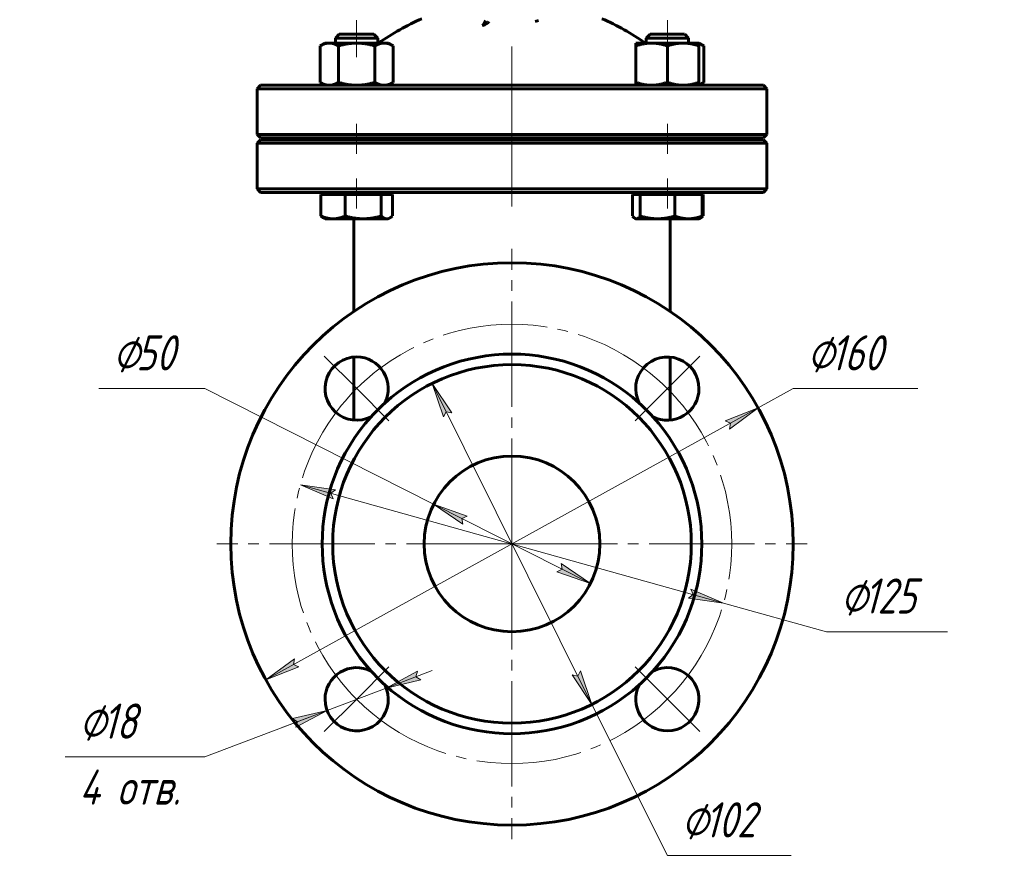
# Model space of a CAD drawing. Header units: millimetres. Extents: x 0 to 594, y 0 to 420.
# Tile 8 of 9: x 334 to 474, y 150 to 271. Entities that reach past the tile are written whole.
import ezdxf

# ---------------------------------------------------------------- set-up
doc = ezdxf.new("R2010")
doc.units = ezdxf.units.MM
for name, pattern in [('K5LT_AXLED', [19.5, 15, -1.5, 1.5, -1.5]), ('K5LT_BASIC', [0]), ('K5LT_THIN', [0])]:
    doc.linetypes.add(name, pattern=pattern)
doc.layers.add('Системный слой', color=7, linetype='Continuous')
doc.layers.add('Системный слой (1)', color=7, linetype='Continuous', true_color=0x6c6c6c)
doc.styles.add('KDIMTEXTSTYLE', font='txt', dxfattribs={"width": 0.96, "oblique": 15, "height": 5})
doc.styles.add('KTEXTSTYLE', font='txt', dxfattribs={"width": 0.96, "height": 5})
doc.dimstyles.new('KDIMSTYLE (0.50)', dxfattribs={"dimtxt": 5, "dimasz": 1, "dimexe": 2, "dimexo": 0, "dimgap": 1, "dimtad": 1, "dimlfac": 2, "dimtxsty": 'KDIMTEXTSTYLE', "dimsah": 1, "dimcen": 0, "dimdle": 1, "dimadec": 0, "dimazin": 0, "dimtfac": 0.667, "dimtmove": 0, "dimatfit": 3, "dimfxl": 1, "dimtvp": 1, "dimtolj": 1, "dimtzin": 0, "dimarcsym": 0})

# ---------------------------------------------------------------- blocks, each defined once
blk = doc.blocks.new('U19')
at = {"layer": 'Системный слой (1)', "color": 143, "linetype": 'K5LT_BASIC', "lineweight": 60, "true_color": 0x33acca}
for p, q in [((426.44, 240.34), (426.44, 229.65)), ((426.44, 223.16), (426.44, 214.27))]:
    blk.add_line(p, q, dxfattribs=at)
blk = doc.blocks.new('U20')
at = {"layer": 'Системный слой (1)', "color": 143, "linetype": 'K5LT_BASIC', "lineweight": 60, "true_color": 0x33acca}
for start, end in [(113.1998, 125.6514), (54.3486, 66.8002)]:
    blk.add_arc((403.94, 241.42), 32.5, start, end, dxfattribs=at)
blk = doc.blocks.new('U21')
at = {"layer": 'Системный слой (1)', "color": 143, "linetype": 'K5LT_BASIC', "lineweight": 60, "true_color": 0x33acca}
for p, q in [((381.44, 229.65), (381.44, 240.34)), ((381.44, 214.27), (381.44, 223.16))]:
    blk.add_line(p, q, dxfattribs=at)
blk = doc.blocks.new('U22')
at = {"layer": 'Системный слой (1)', "color": 143, "linetype": 'K5LT_BASIC', "lineweight": 60, "true_color": 0x33acca}
for p, q in [((381.08, 269.08), (379.38, 269.08)), ((384.31, 269.08), (381.08, 269.08))]:
    blk.add_line(p, q, dxfattribs=at)
blk = doc.blocks.new('U23')
at = {"layer": 'Системный слой (1)', "color": 143, "linetype": 'K5LT_BASIC', "lineweight": 60, "true_color": 0x33acca}
for p, q in [((428.38, 269.08), (423.58, 269.08)), ((428.5, 269.08), (428.38, 269.08))]:
    blk.add_line(p, q, dxfattribs=at)
blk = doc.blocks.new('U24')
at = {"layer": 'Системный слой (1)', "color": 143, "linetype": 'K5LT_BASIC', "lineweight": 60, "true_color": 0x33acca}
for p, q in [((386.13, 242.83), (386.28, 242.85)), ((386.28, 242.85), (386.43, 242.89)), ((386.43, 242.89), (386.58, 242.97)), ((386.58, 242.97), (386.69, 243.04)), ((386.69, 243.04), (386.81, 243.13)), ((386.81, 243.13), (386.93, 243.23))]:
    blk.add_line(p, q, dxfattribs=at)
blk = doc.blocks.new('U25')
at = {"layer": 'Системный слой (1)', "color": 143, "linetype": 'K5LT_BASIC', "lineweight": 60, "true_color": 0x33acca}
for p, q in [((430.54, 261.92), (430.76, 262)), ((430.76, 262), (430.99, 262.1)), ((430.99, 262.1), (431.24, 262.23))]:
    blk.add_line(p, q, dxfattribs=at)
blk = doc.blocks.new('U26')
at = {"layer": 'Системный слой (1)', "color": 143, "linetype": 'K5LT_BASIC', "lineweight": 60, "true_color": 0x33acca}
for p, q in [((430.76, 267.66), (430.54, 267.74)), ((430.99, 267.56), (430.76, 267.66)), ((431.24, 267.43), (430.99, 267.56))]:
    blk.add_line(p, q, dxfattribs=at)
blk = doc.blocks.new('U27')
at = {"layer": 'Системный слой (1)', "color": 143, "linetype": 'K5LT_BASIC', "lineweight": 60, "true_color": 0x33acca}
for p, q in [((430.69, 242.92), (430.72, 242.94)), ((430.72, 242.94), (430.75, 242.95)), ((430.75, 242.95), (430.77, 242.97)), ((430.77, 242.97), (430.89, 243.04)), ((430.89, 243.04), (431, 243.13)), ((431, 243.13), (431.12, 243.23))]:
    blk.add_line(p, q, dxfattribs=at)
blk = doc.blocks.new('U28')
at = {"layer": 'Системный слой (1)', "color": 143, "linetype": 'K5LT_BASIC', "lineweight": 60, "true_color": 0x33acca}
for p, q in [((421.1, 243.23), (421.22, 243.08)), ((421.22, 243.08), (421.33, 242.97)), ((421.33, 242.97), (421.44, 242.89)), ((421.44, 242.89), (421.51, 242.86)), ((421.51, 242.86), (421.57, 242.84)), ((421.57, 242.84), (421.64, 242.83))]:
    blk.add_line(p, q, dxfattribs=at)
blk = doc.blocks.new('U30')
at = {"layer": 'Системный слой (1)', "color": 30, "linetype": 'K5LT_AXLED', "lineweight": 18, "true_color": 0xff8000}
for q in [(403.94, 238.58), (361.94, 196.58), (445.94, 196.58), (403.94, 154.58)]:
    blk.add_line((403.94, 196.58), q, dxfattribs=at)
blk = doc.blocks.new('U32')
at = {"layer": 'Системный слой (1)', "color": 30, "linetype": 'K5LT_AXLED', "lineweight": 18, "true_color": 0xff8000}
for p, q in [((381.85, 218.68), (377.25, 223.28)), ((426.04, 218.68), (430.64, 223.28)), ((386.44, 214.08), (381.85, 218.68)), ((421.44, 214.08), (426.04, 218.68)), ((386.44, 179.08), (381.85, 174.49)), ((421.44, 179.08), (426.04, 174.49)), ((381.85, 174.49), (377.25, 169.89)), ((426.04, 174.49), (430.64, 169.89))]:
    blk.add_line(p, q, dxfattribs=at)
for start, end in [(45, 135), (135, 225), (315, 45), (225, 315)]:
    blk.add_arc((403.94, 196.58), 31.25, start, end, dxfattribs=at)
blk = doc.blocks.new('D8')
at = {"layer": 'Системный слой (1)'}
for points in [[(434.9, 212.93), (438.96, 215.92), (434.26, 214.08), (435.02, 213.75)], [(368.93, 177.24), (373.63, 179.08), (372.87, 179.42), (372.99, 180.23)]]:
    blk.add_hatch(color=7, dxfattribs=at).paths.add_polyline_path(points)
at = {"layer": 'Системный слой (1)', "color": 7, "linetype": 'K5LT_THIN', "lineweight": 18, "true_color": 0xffffff}
for p, q in [((438.96, 215.92), (443.94, 218.68)), ((443.94, 218.68), (461.67, 218.68)), ((368.93, 177.24), (438.96, 215.92)), ((434.26, 214.08), (438.96, 215.92)), ((438.96, 215.92), (434.9, 212.93)), ((435.02, 213.75), (434.26, 214.08)), ((434.9, 212.93), (435.02, 213.75)), ((368.93, 177.24), (372.99, 180.23)), ((372.99, 180.23), (372.87, 179.42)), ((372.87, 179.42), (373.63, 179.08)), ((373.63, 179.08), (368.93, 177.24))]:
    blk.add_line(p, q, dxfattribs=at)
blk.add_wipeout([(445.94, 219.68), (445.94, 227.06), (459.12, 227.06), (459.12, 219.68)]).dxf.layer = 'Системный слой (1)'
at = {"layer": 'Системный слой (1)', "color": 7, "char_height": 5, "attachment_point": 1, "style": 'KTEXTSTYLE'}
for s, insert in [('\\fArial|b0|c204|p34;\\H5.0;\\W1.000;\\Q15;\\fGOST Type AU|b0|i0|c204|p34;\\Q15;\\W0.960;⌀', (445.94, 226.27)), ('\\fArial|b0|c204|p34;\\H5.0;\\W1.000;\\Q15;\\fGOST Type AU|b0|i0|c204|p34;\\Q15;\\W0.960;160', (449.25, 226.27))]:
    blk.add_mtext(s, dxfattribs=dict(at, insert=insert))
blk = doc.blocks.new('KDIMARROW_01')
at = {"layer": 'Системный слой'}
blk.add_hatch(color=0, dxfattribs=at).paths.add_polyline_path([(-5, -0.66), (0, 0), (-5, 0.66), (-4.5, 0)])
at = {"layer": 'Системный слой', "color": 0, "linetype": 'K5LT_THIN', "lineweight": 18}
for p, q in [((-4.5, 0), (-5, 0.66)), ((-5, 0.66), (0, 0)), ((0, 0), (-5, -0.66)), ((-5, -0.66), (-4.5, 0))]:
    blk.add_line(p, q, dxfattribs=at)
at = {"layer": 'Системный слой (1)', "color": 0, "linetype": 'K5LT_THIN', "lineweight": 18}
blk.add_line((169.97, 57.12), (169.47, 57.12), dxfattribs=at)
blk = doc.blocks.new('D9')
at = {"layer": 'Системный слой (1)'}
for points in [[(378.18, 203.78), (378.84, 204.28), (373.85, 204.99), (378.49, 203.01)], [(434.04, 188.17), (429.4, 190.15), (429.71, 189.38), (429.05, 188.88)]]:
    blk.add_hatch(color=7, dxfattribs=at).paths.add_polyline_path(points)
at = {"layer": 'Системный слой (1)', "color": 7, "linetype": 'K5LT_THIN', "lineweight": 18, "true_color": 0xffffff}
for p, q in [((373.85, 204.99), (378.84, 204.28)), ((378.49, 203.01), (373.85, 204.99)), ((373.85, 204.99), (434.04, 188.17)), ((378.84, 204.28), (378.18, 203.78)), ((378.18, 203.78), (378.49, 203.01)), ((429.05, 188.88), (429.71, 189.38)), ((429.71, 189.38), (429.4, 190.15)), ((429.4, 190.15), (434.04, 188.17)), ((434.04, 188.17), (429.05, 188.88)), ((434.04, 188.17), (448.68, 184.08)), ((448.68, 184.08), (465.88, 184.08))]:
    blk.add_line(p, q, dxfattribs=at)
blk.add_wipeout([(450.68, 185.08), (450.68, 192.46), (463.35, 192.46), (463.35, 185.08)]).dxf.layer = 'Системный слой (1)'
at = {"layer": 'Системный слой (1)', "color": 7, "char_height": 5, "attachment_point": 1, "style": 'KTEXTSTYLE'}
for s, insert in [('\\fArial|b0|c204|p34;\\H5.0;\\W1.000;\\Q15;\\fGOST Type AU|b0|i0|c204|p34;\\Q15;\\W0.960;⌀', (450.68, 191.67)), ('\\fArial|b0|c204|p34;\\H5.0;\\W1.000;\\Q15;\\fGOST Type AU|b0|i0|c204|p34;\\Q15;\\W0.960;125', (453.99, 191.67))]:
    blk.add_mtext(s, dxfattribs=dict(at, insert=insert))
blk = doc.blocks.new('D10')
at = {"layer": 'Системный слой (1)'}
for points in [[(395.39, 215.22), (392.57, 219.41), (394.21, 214.64), (394.58, 215.38)], [(415.32, 173.76), (413.68, 178.53), (413.31, 177.79), (412.5, 177.94)]]:
    blk.add_hatch(color=7, dxfattribs=at).paths.add_polyline_path(points)
at = {"layer": 'Системный слой (1)', "color": 7, "linetype": 'K5LT_THIN', "lineweight": 18, "true_color": 0xffffff}
for p, q in [((392.57, 219.41), (395.39, 215.22)), ((394.21, 214.64), (392.57, 219.41)), ((392.57, 219.41), (415.32, 173.76)), ((394.58, 215.38), (394.21, 214.64)), ((395.39, 215.22), (394.58, 215.38)), ((415.32, 173.76), (412.5, 177.94)), ((412.5, 177.94), (413.31, 177.79)), ((413.31, 177.79), (413.68, 178.53)), ((413.68, 178.53), (415.32, 173.76)), ((415.32, 173.76), (426.04, 152.24)), ((426.04, 152.24), (443.64, 152.24))]:
    blk.add_line(p, q, dxfattribs=at)
blk.add_wipeout([(428.04, 153.24), (428.04, 160.62), (441.09, 160.62), (441.09, 153.24)]).dxf.layer = 'Системный слой (1)'
at = {"layer": 'Системный слой (1)', "color": 7, "char_height": 5, "attachment_point": 1, "style": 'KTEXTSTYLE'}
for s, insert in [('\\fArial|b0|c204|p34;\\H5.0;\\W1.000;\\Q15;\\fGOST Type AU|b0|i0|c204|p34;\\Q15;\\W0.960;⌀', (428.04, 159.83)), ('\\fArial|b0|c204|p34;\\H5.0;\\W1.000;\\Q15;\\fGOST Type AU|b0|i0|c204|p34;\\Q15;\\W0.960;102', (431.35, 159.83))]:
    blk.add_mtext(s, dxfattribs=dict(at, insert=insert))
blk = doc.blocks.new('D11')
at = {"layer": 'Системный слой (1)'}
for points in [[(397.55, 200.55), (392.79, 202.22), (396.95, 199.38), (396.81, 200.19)], [(415.1, 190.94), (410.93, 193.78), (411.08, 192.97), (410.34, 192.61)]]:
    blk.add_hatch(color=7, dxfattribs=at).paths.add_polyline_path(points)
at = {"layer": 'Системный слой (1)', "color": 7, "linetype": 'K5LT_THIN', "lineweight": 18, "true_color": 0xffffff}
for p, q in [((360.25, 218.68), (345.17, 218.68)), ((392.79, 202.22), (360.25, 218.68)), ((392.79, 202.22), (397.55, 200.55)), ((396.95, 199.38), (392.79, 202.22)), ((415.1, 190.94), (392.79, 202.22)), ((397.55, 200.55), (396.81, 200.19)), ((396.81, 200.19), (396.95, 199.38)), ((411.08, 192.97), (410.93, 193.78)), ((410.93, 193.78), (415.1, 190.94)), ((410.34, 192.61), (411.08, 192.97)), ((415.1, 190.94), (410.34, 192.61))]:
    blk.add_line(p, q, dxfattribs=at)
blk.add_wipeout([(347.17, 219.68), (347.17, 227.06), (357.81, 227.06), (357.81, 219.68)]).dxf.layer = 'Системный слой (1)'
at = {"layer": 'Системный слой (1)', "color": 7, "char_height": 5, "attachment_point": 1, "style": 'KTEXTSTYLE'}
for s, insert in [('\\fArial|b0|c204|p34;\\H5.0;\\W1.000;\\Q15;\\fGOST Type AU|b0|i0|c204|p34;\\Q15;\\W0.960;⌀', (347.17, 226.27)), ('\\fArial|b0|c204|p34;\\H5.0;\\W1.000;\\Q15;\\fGOST Type AU|b0|i0|c204|p34;\\Q15;\\W0.960;50', (350.48, 226.27))]:
    blk.add_mtext(s, dxfattribs=dict(at, insert=insert))
blk = doc.blocks.new('D12')
at = {"layer": 'Системный слой (1)'}
for points in [[(390.26, 177.68), (390.96, 177.24), (386.05, 176.08), (390.49, 178.47)], [(373.2, 170.5), (377.64, 172.89), (372.73, 171.73), (373.43, 171.29)]]:
    blk.add_hatch(color=7, dxfattribs=at).paths.add_polyline_path(points)
at = {"layer": 'Системный слой (1)', "color": 7, "linetype": 'K5LT_THIN', "lineweight": 18, "true_color": 0xffffff}
for p, q in [((386.05, 176.08), (392.6, 178.57)), ((390.49, 178.47), (386.05, 176.08)), ((390.26, 177.68), (390.49, 178.47)), ((386.05, 176.08), (390.96, 177.24)), ((390.96, 177.24), (390.26, 177.68)), ((386.05, 176.08), (377.64, 172.89)), ((377.64, 172.89), (360.25, 166.29)), ((377.64, 172.89), (371.1, 170.4)), ((377.64, 172.89), (372.73, 171.73)), ((373.2, 170.5), (377.64, 172.89)), ((372.73, 171.73), (373.43, 171.29)), ((373.43, 171.29), (373.2, 170.5))]:
    blk.add_line(p, q, dxfattribs=at)
blk.add_wipeout([(342.38, 157.91), (342.38, 174.67), (357.62, 174.67), (357.62, 157.91)]).dxf.layer = 'Системный слой (1)'
blk.add_line((360.25, 166.29), (340.38, 166.29), dxfattribs=at)
at = {"layer": 'Системный слой (1)', "color": 7, "char_height": 5, "attachment_point": 1, "style": 'KTEXTSTYLE'}
for s, insert in [('\\fArial|b0|c204|p34;\\H5.0;\\W1.000;\\Q15;\\fGOST Type AU|b0|i0|c204|p34;\\Q15;\\W0.960;⌀', (342.38, 173.87)), ('\\fArial|b0|c204|p34;\\H5.0;\\W1.000;\\Q15;\\fGOST Type AU|b0|i0|c204|p34;\\Q15;\\W0.960;18', (345.69, 173.87)), ('\\fArial|b0|c204|p34;\\H5.0;\\W1.000;\\Q15;\\fGOST Type AU|b0|i0|c204|p34;\\Q15;\\W0.960;4 отв.', (342.38, 164.49))]:
    blk.add_mtext(s, dxfattribs=dict(at, insert=insert))

msp = doc.modelspace()

# ---------------------------------------------------------------- linework, layer by layer
at = {"layer": 'Системный слой (1)', "color": 30, "linetype": 'K5LT_AXLED', "lineweight": 18, "true_color": 0xff8000}
for p, q in [((381.8469, 271.0825), (381.8469, 265.8325)), ((426.0411, 271.0825), (426.0411, 265.8325)), ((403.944, 252.3325), (403.944, 267.3306)), ((381.8469, 256.3325), (381.8469, 252.0825)), ((426.0411, 256.3325), (426.0411, 252.0825)), ((403.944, 244.5825), (403.944, 256.0825)), ((381.8469, 248.5825), (381.8469, 244.2824)), ((426.0411, 248.5825), (426.0411, 244.2824))]:
    msp.add_line(p, q, dxfattribs=at)
at = {"layer": 'Системный слой (1)', "color": 143, "linetype": 'K5LT_BASIC', "lineweight": 60, "true_color": 0x33acca}
for p, q in [((407.2466, 270.8829), (407.7203, 271.0283)), ((379.3837, 269.0825), (378.8469, 268.5457)), ((384.3102, 269.0825), (384.8469, 268.5457)), ((423.5779, 269.0825), (423.0411, 268.5457)), ((428.5043, 269.0825), (429.0411, 268.5457)), ((377.3469, 267.8325), (376.6508, 267.4305)), ((377.3469, 267.8325), (377.9498, 267.8325)), ((377.9498, 267.8325), (381.8469, 267.8325)), ((378.8469, 268.5457), (380.9174, 268.5457)), ((378.8469, 267.8325), (378.8469, 268.5457)), ((380.9174, 268.5457), (384.8469, 268.5457)), ((381.8469, 267.8325), (385.744, 267.8325)), ((384.8469, 267.8325), (384.8469, 268.5457)), ((385.744, 267.8325), (386.3469, 267.8325)), ((386.3469, 267.8325), (387.0431, 267.4305)), ((421.5411, 267.8325), (423.7911, 267.8325)), ((421.5411, 267.4305), (421.5411, 267.8325)), ((423.0411, 268.5457), (428.8935, 268.5457)), ((423.0411, 267.8325), (423.0411, 268.5457)), ((423.7911, 267.8325), (428.2911, 267.8325)), ((428.2911, 267.8325), (430.5411, 267.8325)), ((428.8935, 268.5457), (429.0411, 268.5457)), ((429.0411, 267.8325), (429.0411, 268.5457)), ((430.5411, 267.8325), (430.5411, 267.4305)), ((430.5411, 267.8325), (431.2373, 267.4305)), ((376.6508, 267.4305), (376.6508, 262.2344)), ((379.2489, 267.4305), (379.2489, 262.2344)), ((384.445, 267.4305), (384.445, 262.2344)), ((387.0431, 267.4305), (387.0431, 262.2344)), ((421.5411, 267.4305), (421.5411, 262.2344)), ((426.0411, 267.4305), (426.0411, 262.2344)), ((430.5411, 267.4305), (430.5411, 262.2344)), ((431.2373, 267.4305), (431.2373, 262.2344)), ((377.3469, 261.8325), (376.6508, 262.2344)), ((386.3469, 261.8325), (387.0431, 262.2344)), ((421.5411, 261.8325), (421.5411, 262.2344)), ((430.5411, 261.8325), (431.2373, 262.2344)), ((430.5411, 262.2344), (430.5411, 261.8325)), ((368.194, 261.8325), (367.694, 261.3325)), ((367.694, 261.3325), (440.194, 261.3325)), ((367.694, 254.8325), (367.694, 261.3325)), ((378.665, 261.8325), (368.194, 261.8325)), ((429.2231, 261.8325), (378.665, 261.8325)), ((439.694, 261.8325), (429.2231, 261.8325)), ((439.694, 261.8325), (440.194, 261.3325)), ((440.194, 254.8325), (440.194, 261.3325)), ((440.194, 254.8325), (367.694, 254.8325)), ((368.194, 254.3325), (367.694, 254.8325)), ((368.194, 254.0825), (367.694, 253.5825)), ((367.694, 247.0825), (367.694, 253.5825)), ((367.694, 253.5825), (440.194, 253.5825)), ((368.194, 254.3325), (439.694, 254.3325)), ((439.694, 254.0825), (368.194, 254.0825)), ((378.8469, 254.0825), (378.8469, 254.3325)), ((384.8469, 254.0825), (384.8469, 254.3325)), ((423.0411, 254.0825), (423.0411, 254.3325)), ((429.0411, 254.0825), (429.0411, 254.3325)), ((439.694, 254.3325), (440.194, 254.8325)), ((439.694, 254.0825), (440.194, 253.5825)), ((440.194, 247.0825), (440.194, 253.5825)), ((368.194, 246.5825), (367.694, 247.0825)), ((440.194, 247.0825), (367.694, 247.0825)), ((368.194, 246.5825), (378.665, 246.5825)), ((377.3469, 246.2824), (377.3469, 246.5825)), ((378.665, 246.5825), (429.2231, 246.5825)), ((386.3469, 246.2824), (386.3469, 246.5825)), ((421.5411, 246.2824), (421.5411, 246.5825)), ((429.2231, 246.5825), (439.694, 246.5825)), ((430.5411, 246.2824), (430.5411, 246.5825)), ((439.694, 246.5825), (440.194, 247.0825)), ((376.7634, 246.2824), (376.7634, 243.2343)), ((376.7634, 246.2824), (378.5001, 246.2824)), ((378.5001, 246.2824), (380.2369, 246.2824)), ((380.2369, 246.2824), (380.2369, 243.2343)), ((380.2369, 246.2824), (382.7786, 246.2824)), ((382.7786, 246.2824), (385.3204, 246.2824)), ((385.3204, 246.2824), (385.3204, 243.2343)), ((385.3204, 246.2824), (386.1255, 246.2824)), ((386.1255, 246.2824), (386.9305, 246.2824)), ((386.9305, 246.2824), (386.9305, 243.2343)), ((421.1007, 246.2824), (421.6386, 246.2824)), ((421.1007, 246.2824), (421.1007, 243.2343)), ((421.6386, 246.2824), (422.1765, 246.2824)), ((422.1765, 246.2824), (422.1765, 243.2343)), ((422.1765, 246.2824), (424.6467, 246.2824)), ((424.6467, 246.2824), (427.117, 246.2824)), ((427.117, 246.2824), (429.0492, 246.2824)), ((427.117, 246.2824), (427.117, 243.2343)), ((429.0492, 246.2824), (430.9815, 246.2824)), ((430.9815, 246.2824), (430.9815, 243.2343)), ((430.9815, 246.2824), (431.1247, 246.2824)), ((431.1247, 246.2824), (431.1247, 243.2343)), ((377.3469, 242.8324), (377.114, 242.9669)), ((378.5001, 242.8324), (377.3469, 242.8324)), ((382.7786, 242.8324), (378.5001, 242.8324)), ((381.444, 240.3445), (381.444, 242.8324)), ((386.1255, 242.8324), (382.7786, 242.8324)), ((386.3469, 242.8324), (386.1255, 242.8324)), ((386.3469, 242.8324), (386.5799, 242.9669)), ((421.5411, 242.8324), (421.4414, 242.89)), ((421.6386, 242.8324), (421.5411, 242.8324)), ((424.6467, 242.8324), (421.6386, 242.8324)), ((429.0492, 242.8324), (424.6467, 242.8324)), ((426.444, 242.8324), (426.444, 240.3445)), ((430.5411, 242.8324), (429.0492, 242.8324)), ((430.5411, 242.8324), (430.6408, 242.89)), ((430.6408, 242.89), (430.774, 242.9669)), ((381.444, 214.1976), (381.444, 214.2719)), ((426.444, 214.2719), (426.444, 214.1976))]:
    msp.add_line(p, q, dxfattribs=at)
for radius in [40, 25.5, 12.5]:
    msp.add_circle((403.944, 196.5825), radius, dxfattribs=at)
for centre, radius, start, end in [((381.8469, 218.6796), 4.5, 90, 297.217407), ((381.8469, 218.6796), 4.5, 332.782593, 90), ((403.944, 196.5825), 27, 90, 132.082326), ((403.944, 196.5825), 27, 47.917674, 90), ((426.0411, 218.6796), 4.5, 0, 207.217407), ((426.0411, 218.6796), 4.5, 242.782593, 0), ((403.944, 196.5825), 27, 132.082326, 137.917674), ((403.944, 196.5825), 27, 42.082326, 47.917674), ((403.944, 196.5825), 27, 137.917674, 222.082326), ((403.944, 196.5825), 27, 317.917674, 42.082326), ((381.8469, 174.4854), 4.5, 62.782593, 180), ((403.944, 196.5825), 27, 222.082326, 227.917674), ((403.944, 196.5825), 27, 312.082326, 317.917674), ((426.0411, 174.4854), 4.5, 270, 117.217407), ((381.8469, 174.4854), 4.5, 180, 27.217407), ((403.944, 196.5825), 27, 227.917674, 312.082326), ((426.0411, 174.4854), 4.5, 152.782593, 270)]:
    msp.add_arc(centre, radius, start, end, dxfattribs=at)
for points, knots in [([(400.1677, 271.0283), (400.1535, 270.9738), (400.1149, 270.863), (399.988, 270.6019), (399.8584, 270.4254), (399.7592, 270.3175), (399.7588, 270.3171), (399.7584, 270.3167)], [-0.291483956, -0.291483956, -0.291483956, -0.291483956, -0.233187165, -0.174890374, 0, 0, 0.000693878, 0.000693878, 0.000693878, 0.000693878]), ([(399.7584, 270.3167), (399.7592, 270.317), (399.7601, 270.3172), (399.9682, 270.3921), (400.2438, 270.5239), (400.521, 270.7386), (400.6079, 270.8343), (400.6414, 270.8829)], [-0.000693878, -0.000693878, -0.000693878, -0.000693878, 0, 0, 0.174890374, 0.233187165, 0.291483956, 0.291483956, 0.291483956, 0.291483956])]:
    msp.add_open_spline(points, degree=3, knots=knots, dxfattribs=at)
for points, weights in [([(377.9498, 267.8325), (377.3469, 267.8325), (376.6508, 267.4305)], [1, 1.0379548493, 1]), ([(379.2489, 267.4305), (378.5527, 267.8325), (377.9498, 267.8325)], [1, 1.0379548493, 1]), ([(381.8469, 267.8325), (380.6412, 267.8325), (379.2489, 267.4305)], [1, 1.0379548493, 1]), ([(384.445, 267.4305), (383.0527, 267.8325), (381.8469, 267.8325)], [1, 1.0379548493, 1]), ([(385.744, 267.8325), (385.1412, 267.8325), (384.445, 267.4305)], [1, 1.0379548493, 1]), ([(387.0431, 267.4305), (386.3469, 267.8325), (385.744, 267.8325)], [1, 1.0379548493, 1]), ([(423.7911, 267.8325), (422.7469, 267.8325), (421.5411, 267.4305)], [1, 1.0379548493, 1]), ([(426.0411, 267.4305), (424.8353, 267.8325), (423.7911, 267.8325)], [1, 1.0379548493, 1]), ([(428.2911, 267.8325), (427.2469, 267.8325), (426.0411, 267.4305)], [1, 1.0379548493, 1]), ([(430.5411, 267.4305), (429.3353, 267.8325), (428.2911, 267.8325)], [1, 1.0379548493, 1]), ([(376.6508, 262.2344), (377.3469, 261.8325), (377.9498, 261.8325)], [1, 1.0379548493, 1]), ([(377.9498, 261.8325), (378.5527, 261.8325), (379.2489, 262.2344)], [1, 1.0379548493, 1]), ([(379.2489, 262.2344), (380.6412, 261.8325), (381.8469, 261.8325)], [1, 1.0379548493, 1]), ([(381.8469, 261.8325), (383.0527, 261.8325), (384.445, 262.2344)], [1, 1.0379548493, 1]), ([(384.445, 262.2344), (385.1412, 261.8325), (385.744, 261.8325)], [1, 1.0379548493, 1]), ([(385.744, 261.8325), (386.3469, 261.8325), (387.0431, 262.2344)], [1, 1.0379548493, 1]), ([(421.5411, 262.2344), (422.7469, 261.8325), (423.7911, 261.8325)], [1, 1.0379548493, 1]), ([(423.7911, 261.8325), (424.8353, 261.8325), (426.0411, 262.2344)], [1, 1.0379548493, 1]), ([(426.0411, 262.2344), (427.2469, 261.8325), (428.2911, 261.8325)], [1, 1.0379548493, 1]), ([(428.2911, 261.8325), (429.3353, 261.8325), (430.5411, 262.2344)], [1, 1.0379548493, 1]), ([(376.7634, 243.2343), (377.6941, 242.8324), (378.5001, 242.8324)], [1, 1.0379548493, 1]), ([(377.114, 242.9669), (376.9469, 243.0634), (376.7634, 243.2343)], [1.01844477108, 1.01579805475, 1]), ([(378.5001, 242.8324), (379.3061, 242.8324), (380.2369, 243.2343)], [1, 1.0379548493, 1]), ([(380.2369, 243.2343), (381.599, 242.8324), (382.7786, 242.8324)], [1, 1.0379548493, 1]), ([(382.7786, 242.8324), (383.9583, 242.8324), (385.3204, 243.2343)], [1, 1.0379548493, 1]), ([(385.3204, 243.2343), (385.7518, 242.8324), (386.1255, 242.8324)], [1, 1.0379548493, 1]), ([(421.6386, 242.8324), (421.8883, 242.8324), (422.1765, 243.2343)], [1, 1.0379548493, 1]), ([(422.1765, 243.2343), (423.5003, 242.8324), (424.6467, 242.8324)], [1, 1.0379548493, 1]), ([(424.6467, 242.8324), (425.7932, 242.8324), (427.117, 243.2343)], [1, 1.0379548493, 1]), ([(427.117, 243.2343), (428.1525, 242.8324), (429.0492, 242.8324)], [1, 1.0379548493, 1]), ([(429.0492, 242.8324), (429.946, 242.8324), (430.9815, 243.2343)], [1, 1.0379548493, 1]), ([(430.9815, 243.2343), (430.8008, 242.9823), (430.6408, 242.89)], [1, 1.02346497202, 1.01791626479])]:
    msp.add_rational_spline(points, weights, degree=2, dxfattribs=at)

# ---------------------------------------------------------------- block references
at = {"layer": 'Системный слой (1)'}
for name in ['U20', 'U22', 'U23', 'U26', 'U25', 'U24', 'U28', 'U27', 'U21', 'U19', 'U30', 'U32']:
    msp.add_blockref(name, (0, 0), dxfattribs=at)

# ---------------------------------------------------------------- next in the draw order: dimensions: what is measured, and where the dimension line sits
at = {"layer": 'Системный слой (1)', "color": 7}
dim = msp.add_diameter_dim_2p(p1=(333.9186, 157.8985), p2=(473.9694, 235.2664), dimstyle='KDIMSTYLE (0.50)', override={"dimtih": 1, "dimtoh": 1, "dimpost": '\\fGOST Type AU|b0|c204|p34;\\H5.0;\\W0.960;\\Q15;<>', "dimblk1": 'KDIMARROW_01', "dimblk2": 'KDIMARROW_01', "dimclrt": 7, "dimtol": 1, "dimtp": 0, "dimtm": 0, "dimtdec": 5, "dimtmove": 1, "dimatfit": 2, "dimtolj": 1}, dxfattribs=at)
dim.commit()
dim.dimension.update_dxf_attribs({"geometry": 'D8', "text_midpoint": (445.944, 218.6796), "dimtype": 163})

# ---------------------------------------------------------------- next in the draw order: dimensions: what is measured, and where the dimension line sits
dim = msp.add_diameter_dim_2p(p1=(343.7493, 213.4004), p2=(464.1388, 179.7645), dimstyle='KDIMSTYLE (0.50)', override={"dimtih": 1, "dimtoh": 1, "dimpost": '\\fGOST Type AU|b0|c204|p34;\\H5.0;\\W0.960;\\Q15;<>', "dimblk1": 'KDIMARROW_01', "dimblk2": 'KDIMARROW_01', "dimclrt": 7, "dimtol": 1, "dimtp": 0, "dimtm": 0, "dimtdec": 5, "dimtmove": 1, "dimatfit": 2, "dimtolj": 1}, dxfattribs=at)
dim.commit()
dim.dimension.update_dxf_attribs({"geometry": 'D9', "text_midpoint": (450.684, 184.0825), "dimtype": 163})

# ---------------------------------------------------------------- next in the draw order: dimensions: what is measured, and where the dimension line sits
dim = msp.add_diameter_dim_2p(p1=(381.1971, 242.2287), p2=(426.6909, 150.9362), dimstyle='KDIMSTYLE (0.50)', override={"dimtih": 1, "dimtoh": 1, "dimpost": '\\fGOST Type AU|b0|c204|p34;\\H5.0;\\W0.960;\\Q15;<>', "dimblk1": 'KDIMARROW_01', "dimblk2": 'KDIMARROW_01', "dimclrt": 7, "dimtol": 1, "dimtp": 0, "dimtm": 0, "dimtdec": 5, "dimtmove": 1, "dimatfit": 2, "dimtolj": 1}, dxfattribs=at)
dim.commit()
dim.dimension.update_dxf_attribs({"geometry": 'D10', "text_midpoint": (428.0411, 152.2402), "dimtype": 163})

# ---------------------------------------------------------------- next in the draw order: dimensions: what is measured, and where the dimension line sits
dim = msp.add_diameter_dim_2p(p1=(426.2529, 185.2991), p2=(381.6351, 207.8658), dimstyle='KDIMSTYLE (0.50)', override={"dimtih": 1, "dimtoh": 1, "dimpost": '\\fGOST Type AU|b0|c204|p34;\\H5.0;\\W0.960;\\Q15;<>', "dimblk1": 'KDIMARROW_01', "dimblk2": 'KDIMARROW_01', "dimclrt": 7, "dimtol": 1, "dimtp": 0, "dimtm": 0, "dimtdec": 5, "dimtmove": 1, "dimatfit": 2, "dimtolj": 1}, dxfattribs=at)
dim.commit()
dim.dimension.update_dxf_attribs({"geometry": 'D11', "text_midpoint": (358.2547, 218.6796), "dimtype": 163})
dim = msp.add_diameter_dim_2p(p1=(390.2609, 177.68), p2=(373.433, 171.2908), dimstyle='KDIMSTYLE (0.50)', override={"dimtih": 1, "dimtoh": 1, "dimpost": '\\fGOST Type AU|b0|c204|p34;\\H5.0;\\W0.960;\\Q15;<>\\X\\fGOST Type AU|b0|c204|p34;\\H5.0;\\W0.960;\\Q15;\\fGOST Type AU|b0|i0|c204|p34;\\Q15;4 отв.', "dimblk1": 'KDIMARROW_01', "dimblk2": 'KDIMARROW_01', "dimclrt": 7, "dimtol": 1, "dimtp": 0, "dimtm": 0, "dimtdec": 5, "dimtmove": 1, "dimatfit": 2, "dimtolj": 1}, dxfattribs=at)
dim.commit()
dim.dimension.update_dxf_attribs({"geometry": 'D12', "text_midpoint": (358.2547, 166.2873)})

doc.saveas('drawing.dxf')
